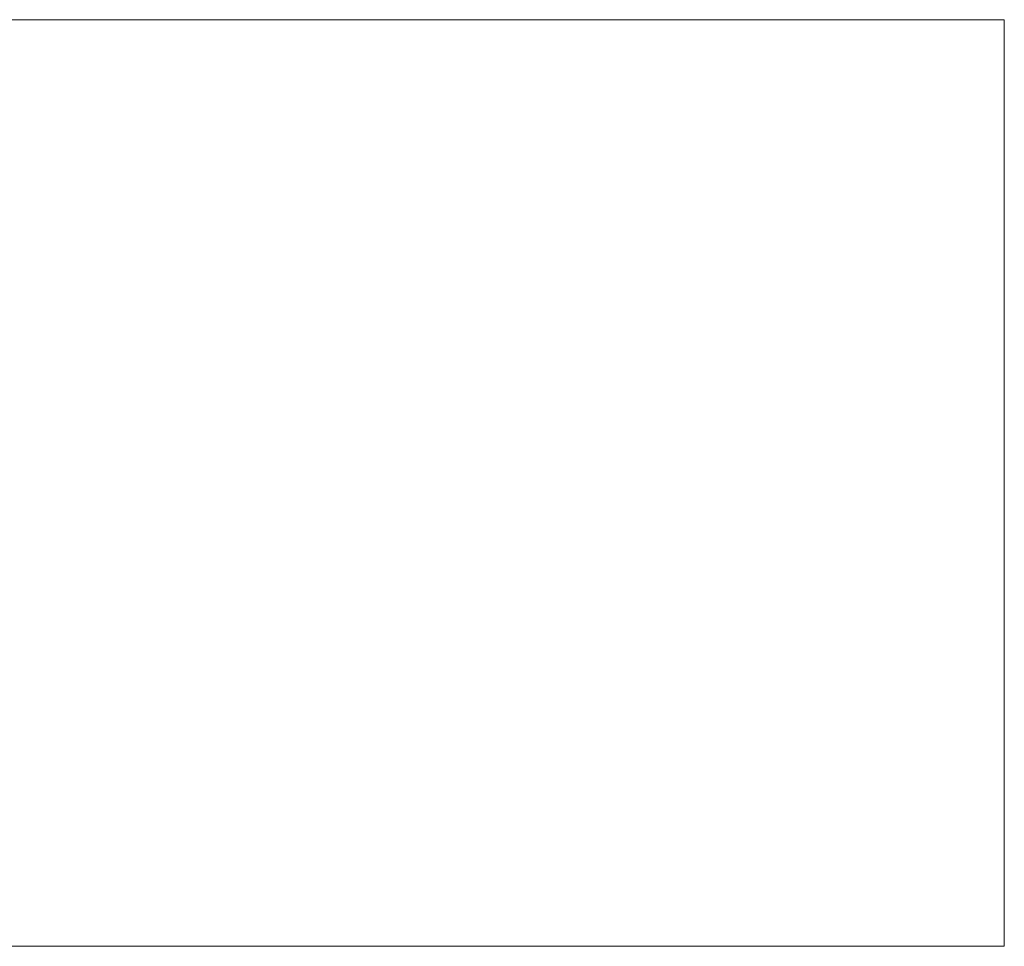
# Model space of a CAD drawing. Header units: millimetres. Extents: x 178516 to 426772, y -178579 to -115871.
# Tile 13 of 256: x 220423 to 220497, y -134130 to -134060. Entities that reach past the tile are written whole.
import ezdxf

# ---------------------------------------------------------------- set-up
doc = ezdxf.new("R2010")
doc.units = ezdxf.units.MM
doc.header["$MEASUREMENT"] = 0
doc.layers.get('0').update_dxf_attribs({"color": 252, "lineweight": 5})
doc.layers.add('P-SANR-FIXT_Nr_pióra__47', color=252, linetype='Continuous', lineweight=5)

# ---------------------------------------------------------------- blocks, each defined once
blk = doc.blocks.new('podkład 20251118')
at = {"layer": 'P-SANR-FIXT_Nr_pióra__47', "color": 252, "linetype": 'Continuous', "lineweight": 5}
for p, q in [((220497.107, -134060.164), (220350.677, -134060.164)), ((220497.107, -134060.164), (220350.677, -134060.164)), ((220497.107, -134060.164), (220385.523, -134060.164)), ((220497.107, -134060.164), (220385.523, -134060.164)), ((220497.107, -134130.344), (220497.107, -134060.164)), ((220497.107, -134130.344), (220497.107, -134060.164)), ((220497.107, -134130.344), (220497.107, -134060.164)), ((220497.107, -134130.344), (220497.107, -134060.164)), ((220497.107, -134130.344), (220497.107, -134060.164)), ((220497.107, -134130.344), (220497.107, -134060.164)), ((220350.677, -134130.344), (220497.107, -134130.344)), ((220350.677, -134130.344), (220497.107, -134130.344)), ((220385.523, -134130.344), (220497.107, -134130.344)), ((220385.523, -134130.344), (220497.107, -134130.344))]:
    blk.add_line(p, q, dxfattribs=at)

msp = doc.modelspace()

# ---------------------------------------------------------------- block references
msp.add_blockref('podkład 20251118', (0, 0))

doc.saveas('drawing.dxf')
